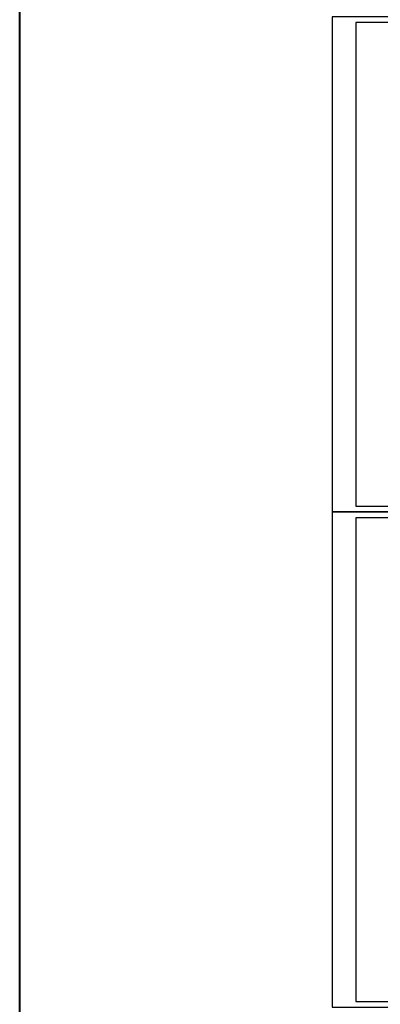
# Model space of a CAD drawing. Header units: millimetres. Extents: x -3143211 to -2549809, y 1060331 to 1341741.
# Tile 6 of 141: x -3143211 to -3112618, y 1119055 to 1202555. Entities that reach past the tile are written whole.
import ezdxf

# ---------------------------------------------------------------- set-up
doc = ezdxf.new("R2010")
doc.units = ezdxf.units.MM
doc.layers.add('Дераза', color=5, linetype='Continuous')

msp = doc.modelspace()

# ---------------------------------------------------------------- linework, layer by layer
at = {"color": 0}
for points in [[(-3116696.73173, 1160804.62022), (-3057296.73173, 1160804.62022), (-3057296.73173, 1202804.62022), (-3116696.73173, 1202804.62022)], [(-3114696.73173, 1161304.62022), (-3057796.73173, 1161304.62022), (-3057796.73173, 1202304.62022), (-3114696.73173, 1202304.62022)], [(-3116696.73173, 1118804.62022), (-3057296.73173, 1118804.62022), (-3057296.73173, 1160804.62022), (-3116696.73173, 1160804.62022)], [(-3114696.73173, 1119304.62022), (-3057796.73173, 1119304.62022), (-3057796.73173, 1160304.62022), (-3114696.73173, 1160304.62022)]]:
    msp.add_lwpolyline(points, close=True, dxfattribs=at)
at = {"layer": 'Дераза', "color": 5, "lineweight": 40}
msp.add_lwpolyline([(-3143211.06119, 1341741.40045), (-2972079.35364, 1341189.93099), (-2972079.35364, 1060330.92528), (-3143211.06119, 1060882.39474)], close=True, dxfattribs=at)

doc.saveas('drawing.dxf')
